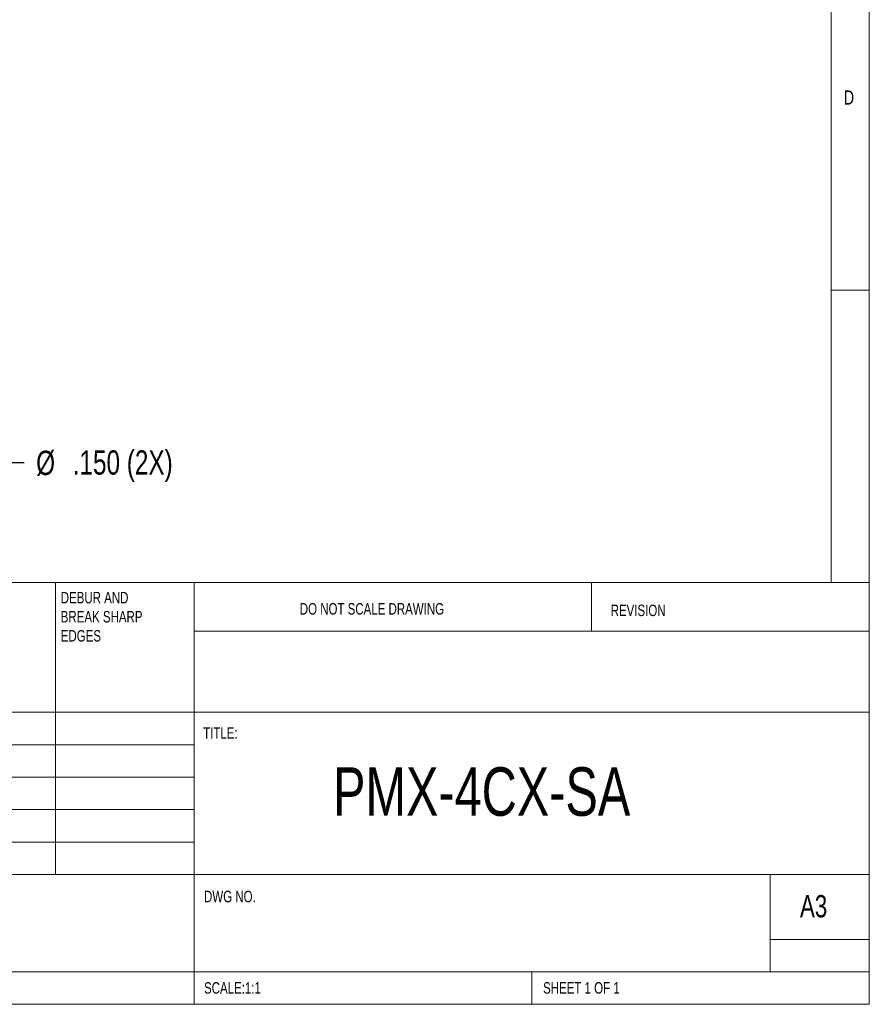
# Model space of a CAD drawing. Header units: inches. Extents: x 0.2 to 16.3, y 0.2 to 11.5.
# Tile 32 of 35: x 12 to 16.3, y 0.2 to 5.3. Entities that reach past the tile are written whole.
import ezdxf

# ---------------------------------------------------------------- set-up
doc = ezdxf.new("R2010")
doc.units = ezdxf.units.IN
doc.header["$MEASUREMENT"] = 0
doc.layers.add('FORMAT', color=7, linetype='Continuous')
doc.styles.add('SLDTEXTSTYLE0', font='TXT', dxfattribs={"width": 0.75})
doc.dimstyles.new('SLDDIMSTYLE3', dxfattribs={"dimtxt": 0.125, "dimasz": 0.13, "dimexe": 0, "dimexo": 0.0625, "dimgap": 0.03125, "dimtad": 0, "dimtih": 1, "dimtoh": 1, "dimdec": 3, "dimzin": 12, "dimdsep": 46, "dimtxsty": 'Standard', "dimsah": 1, "dimcen": 0.09, "dimadec": 0, "dimazin": 0, "dimtfac": 1, "dimtdec": 3, "dimtmove": 0, "dimatfit": 2, "dimfxl": 0, "dimtolj": 1, "dimtzin": 12, "dimarcsym": 0})

# ---------------------------------------------------------------- blocks, each defined once
blk = doc.blocks.new('SW_NOTE_0')
at = {"color": 0, "linetype": 'Continuous', "lineweight": 0, "attachment_point": 1, "style": 'SLDTEXTSTYLE0'}
for s, insert, char_height in [('DEBUR AND ', (0, 0.0761), 0.05906), ('BREAK SHARP ', (0, -0.0223), 0.059055), ('EDGES', (0, -0.1207), 0.05906)]:
    blk.add_mtext(s, dxfattribs=dict(at, insert=insert, char_height=char_height))
blk = doc.blocks.new('*D18')
at = {"layer": 'FORMAT'}
for p, q in [((11.1197, 4.0485), (10.9948, 4.2651)), ((11.1197, 4.0485), (11.7303, 2.9898)), ((11.7303, 2.9898), (11.9803, 2.9898))]:
    blk.add_line(p, q, dxfattribs=at)
blk.add_solid([(11.1197, 4.0485), (11.0721, 4.1711), (11.0375, 4.1511)], dxfattribs=at)
at = {"layer": 'FORMAT', "char_height": 0.125, "attachment_point": 1, "style": 'SLDTEXTSTYLE0'}
for s, insert in [('%%c', (12.0428, 3.0508)), ('.150 (2X)', (12.2313, 3.0527))]:
    blk.add_mtext(s, dxfattribs=dict(at, insert=insert))

msp = doc.modelspace()

# ---------------------------------------------------------------- linework, layer by layer
at = {"color": 7, "linetype": 'Continuous', "lineweight": 0}
for p, q in [((16.3386, 0.1969), (16.3386, 11.4961)), ((16.1417, 11.2992), (16.1417, 2.372)), ((16.1417, 3.878), (16.3386, 3.878)), ((8.9685, 2.372), (16.3386, 2.372)), ((12.1417, 2.372), (12.1417, 0.8661)), ((12.8583, 2.372), (12.8583, 0.1969)), ((14.9055, 2.1211), (14.9055, 2.372)), ((16.3386, 2.1211), (12.8583, 2.1211)), ((16.3386, 1.7028), (8.9685, 1.7028)), ((12.8583, 1.5354), (8.9685, 1.5354)), ((12.8583, 1.3681), (8.9685, 1.3681)), ((12.8583, 1.2008), (8.9685, 1.2008)), ((12.8583, 1.0335), (8.9685, 1.0335)), ((11.1181, 0.8661), (16.3386, 0.8661)), ((15.8268, 0.3642), (15.8268, 0.8661)), ((16.3386, 0.5315), (15.8268, 0.5315)), ((8.9685, 0.3642), (16.3386, 0.3642)), ((14.5984, 0.1969), (14.5984, 0.3642)), ((0.1969, 0.1969), (16.3386, 0.1969))]:
    msp.add_line(p, q, dxfattribs=at)

# ---------------------------------------------------------------- block references
msp.add_blockref('SW_NOTE_0', (12.1697, 2.2468), dxfattribs=at)

# ---------------------------------------------------------------- texts
at = {"color": 7, "linetype": 'Continuous', "lineweight": 0, "attachment_point": 1, "style": 'SLDTEXTSTYLE0'}
for s, insert, char_height in [('D', (16.2073, 4.9082), 0.0729), ('DO NOT SCALE DRAWING', (13.4022, 2.2651), 0.059055), ('REVISION', (15.005, 2.2573), 0.05906), ('TITLE:', (12.9038, 1.6251), 0.05906), ('PMX-4CX-SA', (13.5736, 1.4187), 0.25), ('DWG NO.', (12.9084, 0.7822), 0.05906), ('A3', (15.9811, 0.7599), 0.11458), ('SCALE:1:1', (12.9084, 0.311), 0.05906), ('SHEET 1 OF 1', (14.6566, 0.311), 0.059055)]:
    msp.add_mtext(s, dxfattribs=dict(at, insert=insert, char_height=char_height))

# ---------------------------------------------------------------- dimensions: what is measured, and where the dimension line sits
at = {"layer": 'FORMAT'}
dim = msp.add_radius_dim(center=(11.1572, 3.9835), mpoint=(11.1197, 4.0485), text='%%c.150 (2X)', dimstyle='SLDDIMSTYLE3', override={"dimpost": '<>'}, dxfattribs=at)
dim.commit()
dim.dimension.update_dxf_attribs({"geometry": '*D18', "text_midpoint": (12.4801, 2.9898), "dimtype": 164})

doc.saveas('drawing.dxf')
